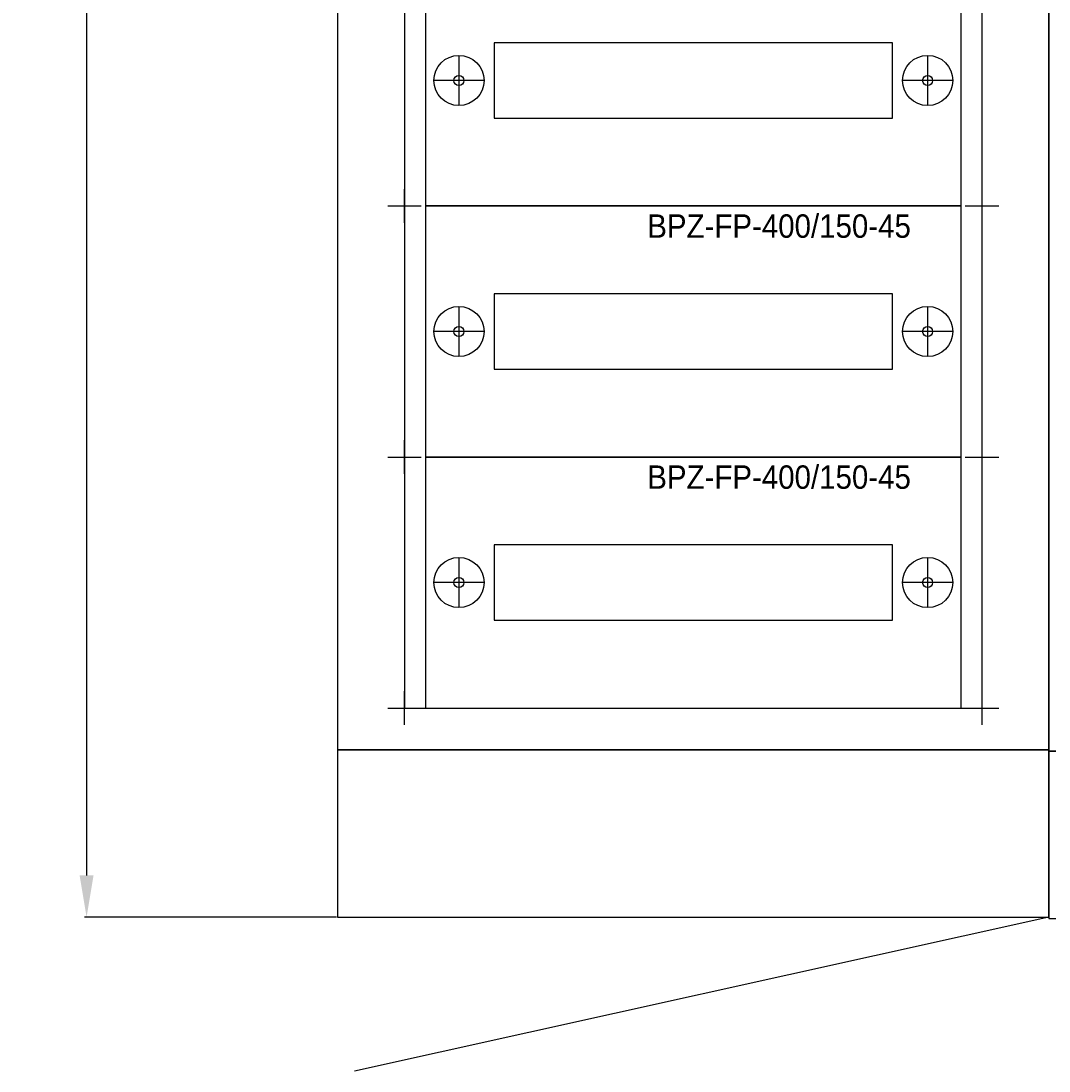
# Model space of a CAD drawing. Header units: millimetres. Extents: x 70863 to 97203, y -18528 to 3008.
# Tile 13 of 122: x 90711 to 91325, y -17522 to -16895. Entities that reach past the tile are written whole.
import ezdxf
from ezdxf.enums import TextEntityAlignment as Align

# ---------------------------------------------------------------- set-up
doc = ezdxf.new("R2010")
doc.units = ezdxf.units.MM
for name, color, linetype, lineweight in [('2DE_OBJ_EATON-Cabinet', 7, 'Continuous', 25), ('2DE_OBJ_EATON-Covers', 7, 'Continuous', 25), ('2DE_OBJ_EATON-Plinth', 7, 'Continuous', 25), ('2DE_TXTMARK', 41, 'Continuous', 18)]:
    doc.layers.add(name, color=color, linetype=linetype, lineweight=lineweight)
doc.layers.add('CP_DETAL_GRID', color=7, linetype='Continuous')
doc.layers.add('EATON_LOGO', color=5, linetype='Continuous')
doc.styles.add('CP_ATTR', font='arial.ttf')
doc.styles.get("Standard").update_dxf_attribs({"font": 'arial.ttf'})
doc.dimstyles.new('ISO-25', dxfattribs={"dimtxt": 2.5, "dimasz": 2.5, "dimexe": 1.25, "dimexo": 0.625, "dimtad": 1, "dimtxsty": 'Standard', "dimcen": 2.5, "dimadec": 0, "dimazin": 0, "dimtfac": 1, "dimtmove": 0, "dimatfit": 3, "dimfxl": 1, "dimarcsym": 0})

# ---------------------------------------------------------------- blocks, each defined once
blk = doc.blocks.new('2de_etn_prod_cac0452_tjfsfo')
blk.add_lwpolyline([(0, 0), (0, -100), (425, -100), (425, 0)], close=True)
at = {"linetype": 'ByBlock', "style": 'CP_ATTR', "flags": 9}
for tag in ['MARK1', 'MARK3', 'FUNCTION', 'GROUP', 'NUMBER', 'WEIGHT', 'LINK', 'OTHER1', 'IP', 'OTHER2', 'POWER_LOSSES_CAB', 'POWER', 'VOLTAGE', 'CURRENT', 'CHARACTER', 'PRODUCER', 'ORDER-NO', 'PRODUCT-TYPE', 'MARK2', 'ARTICLE', 'NAME']:
    blk.add_attdef(tag, text='', height=0.00005, dxfattribs=at).set_placement((0, 0), align=Align.MIDDLE_LEFT)
blk = doc.blocks.new('*D8981')
at = {"layer": 'EATON_LOGO', "color": 0, "lineweight": -2, "transparency": 16777216}
for p, q in [((90899.21, -15330.58), (90748.64, -15330.58)), ((90749.89, -15355.58), (90749.89, -17405.58)), ((90899.21, -17430.58), (90748.64, -17430.58))]:
    blk.add_line(p, q, dxfattribs=at)
at = {"layer": 'EATON_LOGO', "color": 0, "transparency": 16777216}
for points in [[(90745.72, -15355.58), (90754.05, -15355.58), (90749.89, -15330.58)], [(90745.72, -17405.58), (90754.05, -17405.58), (90749.89, -17430.58)]]:
    blk.add_solid(points, dxfattribs=at)
at = {"layer": 'EATON_LOGO', "color": 0, "transparency": 16777216, "insert": (90727.12, -16380.58), "char_height": 25, "attachment_point": 5, "rotation": 90}
blk.add_mtext('2100', dxfattribs=at)
blk = doc.blocks.new('2de_etn_prod_cac0045_fjaczar')
for p, q in [((20, 90), (20, 60)), ((300, 90), (300, 60)), ((35, 75), (5, 75)), ((315, 75), (285, 75))]:
    blk.add_line(p, q)
for points in [[(0, 0), (320, 0), (320, 150), (0, 150)], [(41, 52.5), (279, 52.5), (279, 97.5), (41, 97.5)]]:
    blk.add_lwpolyline(points, close=True)
for centre, radius in [((20, 75), 15), ((300, 75), 15), ((20, 75), 3), ((300, 75), 3)]:
    blk.add_circle(centre, radius)
at = {"linetype": 'ByBlock', "style": 'CP_ATTR', "flags": 9}
for tag in ['MARK3', 'FUNCTION', 'GROUP', 'NUMBER', 'WEIGHT', 'LINK', 'OTHER1', 'IP', 'OTHER2', 'POWER_LOSSES_CAB', 'POWER', 'VOLTAGE', 'CURRENT', 'CHARACTER', 'PRODUCER', 'ORDER-NO', 'PRODUCT-TYPE', 'MARK2', 'ARTICLE', 'NAME']:
    blk.add_attdef(tag, text='', height=0.00005, dxfattribs=at).set_placement((0, 0), align=Align.MIDDLE_LEFT)
at = {"layer": '2DE_TXTMARK', "linetype": 'ByBlock', "style": 'CP_ATTR', "width": 0.8, "flags": 8}
blk.add_attdef('MARK1', text='', height=14, dxfattribs=at).set_placement((290, 145), align=Align.TOP_RIGHT)

msp = doc.modelspace()

# ---------------------------------------------------------------- linework, layer by layer
at = {"layer": '2DE_OBJ_EATON-Cabinet'}
for points in [[(90899.84, -15330.581), (90899.84, -17330.581), (91324.84, -17330.581), (91324.84, -15330.581)], [(91324.84, -15331.421), (91324.84, -17331.421), (91749.84, -17331.421), (91749.84, -15331.421)], [(90939.84, -17305.581), (91284.84, -17305.581), (91284.84, -15355.581), (90939.84, -15355.581)]]:
    msp.add_lwpolyline(points, close=True, dxfattribs=at)
at = {"layer": '2DE_OBJ_EATON-Plinth'}
msp.add_line((91324.84, -17430.581), (90909.892, -17522.468), dxfattribs=at)
at = {"layer": 'CP_DETAL_GRID'}
for p, q in [((90939.84, -17015.581), (90939.84, -16995.581)), ((90939.84, -17015.581), (90939.84, -16995.581)), ((91284.84, -17015.581), (91284.84, -16995.581)), ((91284.84, -17015.581), (91284.84, -16995.581)), ((90929.84, -17005.581), (90949.84, -17005.581)), ((90929.84, -17005.581), (90949.84, -17005.581)), ((91274.84, -17005.581), (91294.84, -17005.581)), ((91274.84, -17005.581), (91294.84, -17005.581)), ((90939.84, -17165.581), (90939.84, -17145.581)), ((90939.84, -17165.581), (90939.84, -17145.581)), ((91284.84, -17165.581), (91284.84, -17145.581)), ((91284.84, -17165.581), (91284.84, -17145.581)), ((90929.84, -17155.581), (90949.84, -17155.581)), ((90929.84, -17155.581), (90949.84, -17155.581)), ((91274.84, -17155.581), (91294.84, -17155.581)), ((91274.84, -17155.581), (91294.84, -17155.581)), ((90939.84, -17315.581), (90939.84, -17295.581)), ((90939.84, -17315.581), (90939.84, -17295.581)), ((91284.84, -17315.581), (91284.84, -17295.581)), ((91284.84, -17315.581), (91284.84, -17295.581)), ((90929.84, -17305.581), (90949.84, -17305.581)), ((90929.84, -17305.581), (90949.84, -17305.581)), ((91274.84, -17305.581), (91294.84, -17305.581)), ((91274.84, -17305.581), (91294.84, -17305.581))]:
    msp.add_line(p, q, dxfattribs=at)

# ---------------------------------------------------------------- block references
at = {"layer": '2DE_OBJ_EATON-Covers'}
ref = msp.add_blockref('2de_etn_prod_cac0045_fjaczar', (90952.34, -17005.581), dxfattribs=at)
ref.add_attrib('MARK1', 'BPZ-FP-400/150-45', dxfattribs={"layer": '2DE_TXTMARK', "linetype": 'ByBlock', "height": 14, "style": 'CP_ATTR', "width": 0.9, "flags": 8}).set_placement((91242.34, -16860.581), align=Align.TOP_RIGHT)
ref = msp.add_blockref('2de_etn_prod_cac0045_fjaczar', (90952.34, -17155.581), dxfattribs=at)
ref.add_attrib('MARK1', 'BPZ-FP-400/150-45', dxfattribs={"layer": '2DE_TXTMARK', "linetype": 'ByBlock', "height": 14, "style": 'CP_ATTR', "width": 0.9, "flags": 8}).set_placement((91242.34, -17010.581), align=Align.TOP_RIGHT)
ref = msp.add_blockref('2de_etn_prod_cac0045_fjaczar', (90952.34, -17305.581), dxfattribs=at)
ref.add_attrib('MARK1', 'BPZ-FP-400/150-45', dxfattribs={"layer": '2DE_TXTMARK', "linetype": 'ByBlock', "height": 14, "style": 'CP_ATTR', "width": 0.9, "flags": 8}).set_placement((91242.34, -17160.581), align=Align.TOP_RIGHT)
at = {"layer": '2DE_OBJ_EATON-Plinth'}
for p in [(90899.84, -17330.581), (91324.84, -17331.421)]:
    msp.add_blockref('2de_etn_prod_cac0452_tjfsfo', p, dxfattribs=at)

# ---------------------------------------------------------------- texts
at = {"layer": '2DE_OBJ_EATON-Cabinet', "linetype": 'ByBlock', "style": 'CP_ATTR'}
for s, p in [('xEnergyLight', (90899.841, -17330.581)), ('xEnergyLight-4/6/20-IP31', (90899.841, -17330.581)), ('Rozdzielnica stojąca xEnergyLight, IP31', (90899.841, -17330.581)), ('IP31', (90899.841, -17330.582)), ('EATON', (90899.841, -17330.582)), ('2000x425x600-IP31', (90899.841, -17330.582)), ('xEL-BPZ-MSW-20/SNAP+XVTL-BP-W-4/20', (90899.841, -17330.583))]:
    msp.add_text(s, height=0.00005, dxfattribs=at).set_placement(p, align=Align.MIDDLE_LEFT)

# ---------------------------------------------------------------- dimensions: what is measured, and where the dimension line sits
at = {"layer": 'EATON_LOGO', "color": 4}
dim = msp.add_linear_dim(base=(90749.888, -17430.581), p1=(90899.84, -15330.581), p2=(90899.84, -17430.581), angle=90, dimstyle='ISO-25', override={"dimtxt": 25, "dimasz": 25, "dimgap": 10}, dxfattribs=at)
dim.commit()
dim.dimension.update_dxf_attribs({"geometry": '*D8981', "text_midpoint": (90727.123, -16380.581)})

doc.saveas('drawing.dxf')
